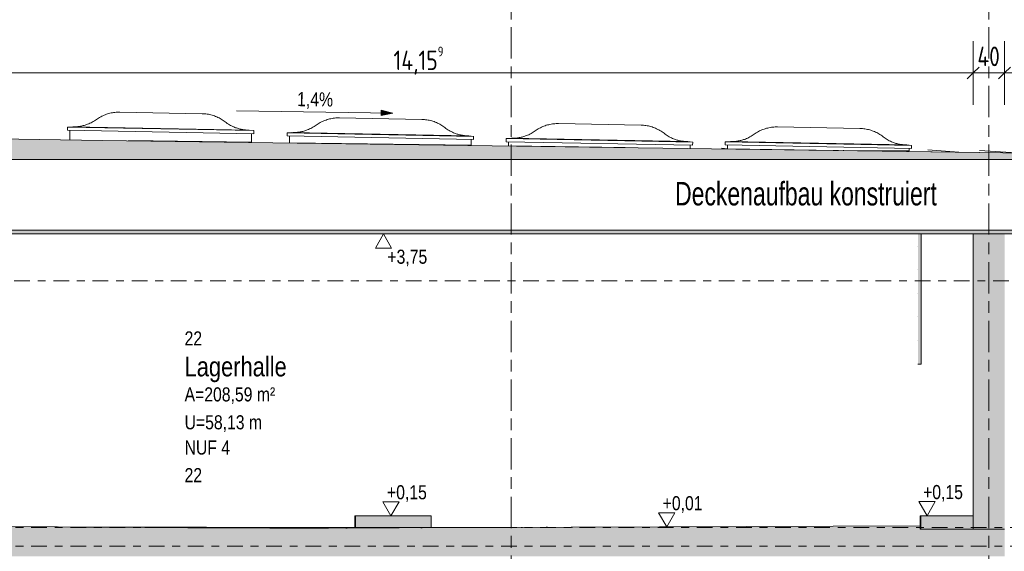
# Model space of a CAD drawing. Header units: metres. Extents: x -34 to 182, y -15 to 869.
# Tile 26 of 46: x 45 to 58, y -3 to 4. Entities that reach past the tile are written whole.
import ezdxf

# ---------------------------------------------------------------- set-up
doc = ezdxf.new("R2010")
doc.units = ezdxf.units.M
doc.linetypes.add('_Ebene_', pattern=[0.4, 0.2, -0.1, 0, -0.1])
doc.linetypes.add('_Rasterlinie_', pattern=[0.75, 0.4, -0.1, 0.15, -0.1])
for name, color, linetype, lineweight in [('A_Bem', 7, 'Continuous', 5), ('A_Bem-100', 7, 'Continuous', 5), ('A_Ebenen', 130, 'Continuous', 5), ('A_Fenster', 45, 'Continuous', 5), ('A_Geschossdecken', 7, 'Continuous', 5), ('A_Geschossdecken_Oberflächenschraffur', 7, 'Continuous', 5), ('A_Geschossdecken_Schraffur', 7, 'Continuous', 5), ('A_Hoehenkoten', 124, 'Continuous', 5), ('A_Linien_Feine Linien', 7, 'Continuous', 5), ('A_Notizen', 130, 'Continuous', 5), ('A_Raster', 128, 'Continuous', 5), ('A_Raum-Txt', 16, 'Continuous', 5), ('A_Wand', 244, 'Continuous', 5), ('A_Wand_Schraff', 1, 'Continuous', 5), ('A_Wände_Oberflächenschraffur', 244, 'Continuous', 5), ('Neigungskoten', 130, 'Continuous', 5)]:
    doc.layers.add(name, color=color, linetype=linetype, lineweight=lineweight)
doc.styles.add('Arial', font='arial.ttf', dxfattribs={"width": 0.8, "height": 0.18})
doc.styles.add('Arial_1', font='arial.ttf', dxfattribs={"width": 0.7, "height": 0.3})
doc.styles.add('Arial_B', font='txt', dxfattribs={"width": 0.8, "height": 0.25})
doc.styles.add('ISOCPEUR_1', font='isocpeur.ttf', dxfattribs={"width": 0.8, "height": 0.25})
doc.dimstyles.new('BLB-Standard_2_5_Aussen', dxfattribs={"dimscale": 0.3048, "dimtxt": 0.248995, "dimasz": 0.492126, "dimexe": 1.32874, "dimexo": 0.0625, "dimgap": 0.032808, "dimtad": 1, "dimdec": 1, "dimlfac": 100, "dimrnd": 0.1, "dimdsep": 46, "dimtxsty": 'ISOCPEUR_1', "dimblk1": 'OBLIQUE', "dimblk2": 'OBLIQUE', "dimsah": 1, "dimcen": 0.09, "dimdle": 0.164042, "dimazin": 0, "dimtfac": 1, "dimtdec": 4, "dimtix": 1, "dimtmove": 0, "dimatfit": 3, "dimfxl": 1.32874, "dimfxlon": 1, "dimtvp": 1, "dimtolj": 1, "dimtzin": 0, "dimarcsym": 2})
doc.dimstyles.new('BLB-Standard_2_5_Aussen_1', dxfattribs={"dimscale": 0.3048, "dimtxt": 0.248995, "dimasz": 0.492126, "dimexe": 1.32874, "dimexo": 0.0625, "dimgap": 0.032808, "dimtad": 1, "dimrnd": 0.001, "dimzin": 0, "dimdsep": 46, "dimtxsty": 'ISOCPEUR_1', "dimblk1": 'OBLIQUE', "dimblk2": 'OBLIQUE', "dimsah": 1, "dimcen": 0.09, "dimdle": 0.164042, "dimazin": 0, "dimtfac": 1, "dimtdec": 4, "dimtix": 1, "dimtmove": 0, "dimatfit": 3, "dimfxl": 1.32874, "dimfxlon": 1, "dimtvp": 1, "dimtolj": 1, "dimtzin": 0, "dimarcsym": 2})
pattern_1 = [(359.884, (108.5855165, -2.928), (2.02458e-06, 0.00099999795), []), (90, (108.58552, -2.928), (-0.32, 0.001), [])]
pattern_2 = [(0.138, (108.6815165, -2.661), (-2.408552e-06, 0.0009999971), []), (90, (108.68152, -2.661), (-0.32, -0.001), [])]
pattern_3 = [(0, (56.78052, 18.796), (0, 0.3), [])]

# ---------------------------------------------------------------- blocks, each defined once
blk = doc.blocks.new('FE Dachkuppel rechteckig - 2320 x 1400-8069979-B2')
at = {"layer": 'A_Fenster', "color": 250, "lineweight": 9}
for p, q in [((-23.924, 2.492), (-24.977, 2.512)), ((-25.644, 2.32), (-25.645, 2.28)), ((-25.645, 2.28), (-23.265, 2.235)), ((-25.584, 2.324), (-25.644, 2.32)), ((-25.644, 2.32), (-25.644, 2.321)), ((-23.265, 2.275), (-25.644, 2.32)), ((-25.615, 2.28), (-25.617, 2.159)), ((-25.584, 2.324), (-25.584, 2.325)), ((-23.325, 2.282), (-25.584, 2.324)), ((-23.325, 2.282), (-23.325, 2.282)), ((-23.325, 2.282), (-23.265, 2.275)), ((-23.265, 2.276), (-23.265, 2.275)), ((-23.265, 2.275), (-23.265, 2.235)), ((-23.297, 2.127), (-23.295, 2.236))]:
    blk.add_line(p, q, dxfattribs=at)
for points, knots in [([(-25.275, 2.418), (-25.293, 2.405), (-25.32, 2.388), (-25.358, 2.369), (-25.385, 2.358), (-25.41, 2.349), (-25.432, 2.342), (-25.456, 2.336), (-25.479, 2.332), (-25.503, 2.328), (-25.534, 2.325), (-25.558, 2.324), (-25.574, 2.324)], [0, 0, 0, 0, 0.2, 0.3, 0.4, 0.475, 0.55, 0.625, 0.7, 0.775, 0.85, 1, 1, 1, 1]), ([(-24.977, 2.511), (-24.987, 2.512), (-25.008, 2.511), (-25.04, 2.509), (-25.072, 2.504), (-25.113, 2.496), (-25.154, 2.483), (-25.193, 2.466), (-25.231, 2.447), (-25.258, 2.43), (-25.275, 2.418)], [0, 0, 0, 0, 0.1, 0.2, 0.3, 0.4, 0.6, 0.7, 0.8, 1, 1, 1, 1]), ([(-23.925, 2.492), (-23.914, 2.491), (-23.893, 2.49), (-23.861, 2.487), (-23.83, 2.481), (-23.789, 2.471), (-23.749, 2.456), (-23.71, 2.438), (-23.673, 2.418), (-23.646, 2.4), (-23.63, 2.387)], [0, 0, 0, 0, 0.1, 0.2, 0.3, 0.4, 0.6, 0.7, 0.8, 1, 1, 1, 1]), ([(-23.63, 2.387), (-23.613, 2.374), (-23.587, 2.356), (-23.549, 2.335), (-23.523, 2.323), (-23.498, 2.313), (-23.476, 2.305), (-23.453, 2.298), (-23.429, 2.293), (-23.406, 2.288), (-23.374, 2.284), (-23.35, 2.282), (-23.335, 2.282)], [0, 0, 0, 0, 0.2, 0.3, 0.4, 0.475, 0.55, 0.625, 0.7, 0.775, 0.85, 1, 1, 1, 1])]:
    blk.add_open_spline(points, degree=3, knots=knots, dxfattribs=at)
blk = doc.blocks.new('FE Dachkuppel rechteckig - 2320 x 1400-8069983-B2')
at = {"layer": 'A_Fenster', "color": 250, "lineweight": 9}
for p, q in [((-21.119, 2.419), (-22.172, 2.439)), ((-22.839, 2.247), (-22.84, 2.207)), ((-22.84, 2.207), (-20.46, 2.162)), ((-22.779, 2.251), (-22.839, 2.247)), ((-22.839, 2.247), (-22.839, 2.248)), ((-20.46, 2.202), (-22.839, 2.247)), ((-22.81, 2.207), (-22.812, 2.12)), ((-22.779, 2.251), (-22.779, 2.252)), ((-20.52, 2.209), (-22.779, 2.251)), ((-20.52, 2.209), (-20.52, 2.209)), ((-20.52, 2.209), (-20.46, 2.202)), ((-20.492, 2.088), (-20.49, 2.163)), ((-20.46, 2.203), (-20.46, 2.202)), ((-20.46, 2.202), (-20.46, 2.162))]:
    blk.add_line(p, q, dxfattribs=at)
for points, knots in [([(-22.172, 2.438), (-22.182, 2.439), (-22.204, 2.438), (-22.235, 2.436), (-22.267, 2.431), (-22.308, 2.423), (-22.349, 2.41), (-22.388, 2.393), (-22.426, 2.374), (-22.453, 2.357), (-22.47, 2.345)], [0, 0, 0, 0, 0.1, 0.2, 0.3, 0.4, 0.6, 0.7, 0.8, 1, 1, 1, 1]), ([(-21.12, 2.419), (-21.109, 2.418), (-21.088, 2.417), (-21.056, 2.414), (-21.025, 2.408), (-20.984, 2.398), (-20.944, 2.383), (-20.905, 2.365), (-20.868, 2.345), (-20.841, 2.327), (-20.825, 2.314)], [0, 0, 0, 0, 0.1, 0.2, 0.3, 0.4, 0.6, 0.7, 0.8, 1, 1, 1, 1]), ([(-22.47, 2.345), (-22.488, 2.332), (-22.515, 2.315), (-22.553, 2.296), (-22.58, 2.285), (-22.605, 2.276), (-22.627, 2.269), (-22.651, 2.263), (-22.674, 2.258), (-22.698, 2.255), (-22.729, 2.252), (-22.753, 2.251), (-22.769, 2.251)], [0, 0, 0, 0, 0.2, 0.3, 0.4, 0.475, 0.55, 0.625, 0.7, 0.775, 0.85, 1, 1, 1, 1]), ([(-20.825, 2.314), (-20.808, 2.301), (-20.782, 2.283), (-20.744, 2.262), (-20.718, 2.25), (-20.693, 2.24), (-20.671, 2.232), (-20.648, 2.225), (-20.624, 2.22), (-20.601, 2.215), (-20.569, 2.211), (-20.546, 2.209), (-20.53, 2.209)], [0, 0, 0, 0, 0.2, 0.3, 0.4, 0.475, 0.55, 0.625, 0.7, 0.775, 0.85, 1, 1, 1, 1])]:
    blk.add_open_spline(points, degree=3, knots=knots, dxfattribs=at)
blk = doc.blocks.new('FE Dachkuppel rechteckig - 2320 x 1400-8069989-B2')
at = {"layer": 'A_Fenster', "color": 250, "lineweight": 9}
for p, q in [((-18.321, 2.346), (-19.374, 2.366)), ((-20.041, 2.174), (-20.042, 2.134)), ((-19.981, 2.178), (-20.041, 2.174)), ((-20.041, 2.174), (-20.041, 2.175)), ((-17.661, 2.129), (-20.041, 2.174)), ((-19.981, 2.178), (-19.981, 2.179)), ((-17.721, 2.136), (-19.981, 2.178)), ((-20.042, 2.134), (-17.662, 2.089)), ((-20.012, 2.134), (-20.013, 2.082)), ((-17.721, 2.136), (-17.721, 2.136)), ((-17.721, 2.136), (-17.661, 2.129)), ((-17.693, 2.049), (-17.692, 2.09)), ((-17.661, 2.129), (-17.662, 2.089)), ((-17.661, 2.13), (-17.661, 2.129))]:
    blk.add_line(p, q, dxfattribs=at)
for points, knots in [([(-19.672, 2.272), (-19.689, 2.259), (-19.716, 2.242), (-19.754, 2.223), (-19.781, 2.212), (-19.806, 2.203), (-19.829, 2.196), (-19.852, 2.19), (-19.876, 2.186), (-19.899, 2.182), (-19.931, 2.179), (-19.955, 2.178), (-19.971, 2.178)], [0, 0, 0, 0, 0.2, 0.3, 0.4, 0.475, 0.55, 0.625, 0.7, 0.775, 0.85, 1, 1, 1, 1]), ([(-19.373, 2.366), (-19.384, 2.366), (-19.405, 2.365), (-19.437, 2.363), (-19.468, 2.358), (-19.51, 2.35), (-19.551, 2.337), (-19.59, 2.32), (-19.628, 2.301), (-19.655, 2.284), (-19.672, 2.272)], [0, 0, 0, 0, 0.1, 0.2, 0.3, 0.4, 0.6, 0.7, 0.8, 1, 1, 1, 1]), ([(-18.321, 2.346), (-18.311, 2.345), (-18.29, 2.344), (-18.258, 2.341), (-18.227, 2.335), (-18.185, 2.325), (-18.145, 2.31), (-18.107, 2.292), (-18.069, 2.272), (-18.043, 2.254), (-18.026, 2.241)], [0, 0, 0, 0, 0.1, 0.2, 0.3, 0.4, 0.6, 0.7, 0.8, 1, 1, 1, 1]), ([(-18.026, 2.241), (-18.01, 2.228), (-17.983, 2.21), (-17.946, 2.189), (-17.919, 2.177), (-17.895, 2.167), (-17.872, 2.159), (-17.849, 2.152), (-17.826, 2.147), (-17.803, 2.142), (-17.771, 2.138), (-17.747, 2.136), (-17.731, 2.136)], [0, 0, 0, 0, 0.2, 0.3, 0.4, 0.475, 0.55, 0.625, 0.7, 0.775, 0.85, 1, 1, 1, 1])]:
    blk.add_open_spline(points, degree=3, knots=knots, dxfattribs=at)
blk = doc.blocks.new('FE Dachkuppel rechteckig - 2320 x 1400-V6-B2')
at = {"layer": 'A_Fenster', "color": 250, "lineweight": 9}
for p, q in [((-15.525, 2.303), (-16.577, 2.323)), ((-17.184, 2.136), (-17.245, 2.132)), ((-14.865, 2.087), (-17.245, 2.132)), ((-17.245, 2.132), (-17.245, 2.092)), ((-17.245, 2.132), (-17.245, 2.132)), ((-17.245, 2.092), (-14.866, 2.047)), ((-17.215, 2.091), (-17.216, 2.043)), ((-14.925, 2.093), (-17.184, 2.136)), ((-17.184, 2.136), (-17.184, 2.136)), ((-14.925, 2.094), (-14.925, 2.093)), ((-14.925, 2.093), (-14.865, 2.087)), ((-14.896, 2.016), (-14.896, 2.047)), ((-14.865, 2.087), (-14.866, 2.047)), ((-14.865, 2.087), (-14.865, 2.087))]:
    blk.add_line(p, q, dxfattribs=at)
for points, knots in [([(-16.577, 2.323), (-16.587, 2.323), (-16.609, 2.323), (-16.64, 2.32), (-16.672, 2.316), (-16.714, 2.307), (-16.754, 2.294), (-16.793, 2.278), (-16.831, 2.259), (-16.858, 2.242), (-16.876, 2.229)], [0, 0, 0, 0, 0.1, 0.2, 0.3, 0.4, 0.6, 0.7, 0.8, 1, 1, 1, 1]), ([(-15.525, 2.303), (-15.514, 2.303), (-15.493, 2.302), (-15.461, 2.298), (-15.43, 2.292), (-15.389, 2.282), (-15.349, 2.268), (-15.31, 2.25), (-15.273, 2.229), (-15.247, 2.211), (-15.23, 2.198)], [0, 0, 0, 0, 0.1, 0.2, 0.3, 0.4, 0.6, 0.7, 0.8, 1, 1, 1, 1]), ([(-16.876, 2.229), (-16.893, 2.217), (-16.92, 2.2), (-16.958, 2.181), (-16.985, 2.169), (-17.01, 2.16), (-17.033, 2.153), (-17.056, 2.148), (-17.079, 2.143), (-17.103, 2.139), (-17.135, 2.136), (-17.158, 2.135), (-17.174, 2.135)], [0, 0, 0, 0, 0.2, 0.3, 0.4, 0.475, 0.55, 0.625, 0.7, 0.775, 0.85, 1, 1, 1, 1]), ([(-15.23, 2.198), (-15.213, 2.185), (-15.187, 2.167), (-15.15, 2.146), (-15.123, 2.134), (-15.098, 2.124), (-15.076, 2.116), (-15.053, 2.11), (-15.03, 2.104), (-15.006, 2.1), (-14.975, 2.095), (-14.951, 2.093), (-14.935, 2.093)], [0, 0, 0, 0, 0.2, 0.3, 0.4, 0.475, 0.55, 0.625, 0.7, 0.775, 0.85, 1, 1, 1, 1])]:
    blk.add_open_spline(points, degree=3, knots=knots, dxfattribs=at)
blk = doc.blocks.new('Höhenkoten - leer-6237472-B2')
at = {"layer": 'A_Hoehenkoten'}
for p, q in [((-23.599, -6.765), (-23.806, -6.765)), ((-23.702, -6.945), (-23.806, -6.765)), ((-23.702, -6.945), (-23.599, -6.765))]:
    blk.add_line(p, q, dxfattribs=at)
blk = doc.blocks.new('DIMBLOCK194-B2')
at = {"layer": 'A_Bem-100'}
for p, q in [((57.886, 2.607), (57.886, 3.417)), ((60.203, 2.607), (60.203, 3.417)), ((57.836, 3.012), (60.253, 3.012)), ((57.886, 3.012), (57.886, 2.607)), ((60.203, 3.012), (60.203, 2.607))]:
    blk.add_line(p, q, dxfattribs=at)
at = {"layer": 'A_Bem-100', "lineweight": 9}
for p, q in [((57.886, 3.012), (57.961, 3.087)), ((60.203, 3.012), (60.278, 3.087)), ((57.886, 3.012), (57.811, 2.937)), ((60.203, 3.012), (60.128, 2.937))]:
    blk.add_line(p, q, dxfattribs=at)
at = {"layer": 'A_Bem-100', "color": 0, "insert": (58.78, 3.349), "char_height": 0.25, "width": 0.63639, "attachment_point": 1, "line_spacing_factor": 1.149209, "style": 'ISOCPEUR_1'}
blk.add_mtext('2,31\\A2\\H0.5x;\\S7^  ;\\H2x;', dxfattribs=at)
blk = doc.blocks.new('_Oblique')
at = {"color": 0, "linetype": 'ByBlock', "lineweight": -2}
blk.add_line((-0.5, -0.5), (0.5, 0.5), dxfattribs=at)
blk = doc.blocks.new('DIMBLOCK195-B2')
at = {"layer": 'A_Bem-100'}
for p, q in [((57.486, 2.607), (57.486, 3.417)), ((57.886, 2.607), (57.886, 3.417)), ((57.436, 3.012), (57.936, 3.012)), ((57.486, 3.012), (57.486, 2.607)), ((57.886, 3.012), (57.886, 2.607))]:
    blk.add_line(p, q, dxfattribs=at)
at = {"layer": 'A_Bem-100', "lineweight": 9}
for p, q in [((57.486, 3.012), (57.561, 3.087)), ((57.886, 3.012), (57.961, 3.087)), ((57.486, 3.012), (57.411, 2.937)), ((57.886, 3.012), (57.811, 2.937))]:
    blk.add_line(p, q, dxfattribs=at)
at = {"layer": 'A_Bem-100', "color": 0, "insert": (57.539, 3.349), "char_height": 0.25, "width": 0.35255, "attachment_point": 1, "line_spacing_factor": 1.149209, "style": 'ISOCPEUR_1'}
blk.add_mtext('40', dxfattribs=at)
blk = doc.blocks.new('DIMBLOCK196-B2')
at = {"layer": 'A_Bem-100'}
for p, q in [((43.327, 2.607), (43.327, 3.417)), ((57.486, 2.607), (57.486, 3.417)), ((43.277, 3.012), (57.536, 3.012)), ((43.327, 3.012), (43.327, 2.607)), ((57.486, 3.012), (57.486, 2.607))]:
    blk.add_line(p, q, dxfattribs=at)
at = {"layer": 'A_Bem-100', "lineweight": 9}
for p, q in [((43.327, 3.012), (43.402, 3.087)), ((57.486, 3.012), (57.561, 3.087)), ((43.327, 3.012), (43.252, 2.937)), ((57.486, 3.012), (57.411, 2.937))]:
    blk.add_line(p, q, dxfattribs=at)
at = {"layer": 'A_Bem-100', "color": 0, "insert": (50.083, 3.349), "char_height": 0.25, "width": 0.77681, "attachment_point": 1, "line_spacing_factor": 1.149209, "style": 'ISOCPEUR_1'}
blk.add_mtext('14,15\\A2\\H0.5x;\\S9^  ;\\H2x;', dxfattribs=at)

msp = doc.modelspace()

# ---------------------------------------------------------------- hatches: boundary and pattern name
at = {"layer": 'A_Geschossdecken_Oberflächenschraffur'}
h = msp.add_hatch(dxfattribs=at)
h.set_pattern_fill('FP_64', color=9, style=0, pattern_type=2)
h.set_pattern_definition([(359.236, (51.5555165, 2.07), (-0.30195981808, 0.00502675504), [])])
h.paths.add_polyline_path([(59.9022, 1.9634), (59.8862, 1.9649), (52.1342, 2.0736), (45.3865, 2.1664), (46.7004, 2.1465), (59.885, 1.9636)], flags=0)
h = msp.add_hatch(dxfattribs=at)
h.set_pattern_fill('FP_37', color=9, style=0, pattern_type=2)
h.set_pattern_definition([(176.069, (51.413517, 2.085), (-0.58836119, 0.00033594), [])])
h.paths.add_polyline_path([(59.8862, 1.9649), (59.4445, 1.9768), (59.4439, 1.9735), (59.4323, 1.9718), (59.4388, 1.9712), (59.8381, 1.9656)], flags=0)
h.paths.add_polyline_path([(58.594, 1.9832), (58.5935, 2.0018), (57.9303, 2.0207), (56.6685, 2.0306), (56.6682, 2.0161), (55.7675, 2.0232), (58.5913, 1.9832)], flags=0)
h.paths.add_polyline_path([(54.3483, 2.0433), (54.348, 2.0489), (53.8717, 2.0527), (53.8717, 2.05), (54.348, 2.0433)], flags=0)
h = msp.add_hatch(dxfattribs=at)
h.set_pattern_fill('FP_56', color=133, style=0, pattern_type=2)
h.set_pattern_definition(pattern_1)
h.paths.add_polyline_path([(48.6413, -2.8044), (49.0431, -2.8029), (49.5885, -2.7995), (49.5885, -2.7958), (45.63, -2.7878), (48.0704, -2.8016), (48.5035, -2.8025), (48.6408, -2.8044)], flags=0)
h.paths.add_polyline_path([(49.5985, -2.7995), (49.9067, -2.7976), (49.5985, -2.7982)], flags=0)
h = msp.add_hatch(dxfattribs=at)
h.set_pattern_fill('FP_56', color=133, style=0, pattern_type=2)
h.set_pattern_definition(pattern_1)
h.paths.add_polyline_path([(48.6413, -2.8044), (49.0431, -2.8029), (49.5885, -2.7995), (49.5885, -2.7958), (45.63, -2.7878), (48.0704, -2.8016), (48.5035, -2.8025), (48.6408, -2.8044)], flags=0)
h.paths.add_polyline_path([(49.5985, -2.7995), (49.9067, -2.7976), (49.5985, -2.7982)], flags=0)
h = msp.add_hatch(dxfattribs=at)
h.set_pattern_fill('FP_58', color=133, style=0, pattern_type=2)
h.set_pattern_definition(pattern_2)
h.paths.add_polyline_path([(48.8617, -2.8041), (49.0431, -2.8038), (49.5885, -2.8018), (49.5885, -2.7996), (48.9028, -2.8038)], flags=0)
h.paths.add_polyline_path([(49.5985, -2.8018), (52.6449, -2.7905), (50.5623, -2.7955), (50.5623, -2.7976), (49.8105, -2.7982), (49.5985, -2.7996)], flags=0)
h = msp.add_hatch(dxfattribs=at)
h.set_pattern_fill('FP_58', color=133, style=0, pattern_type=2)
h.set_pattern_definition(pattern_2)
h.paths.add_polyline_path([(48.8617, -2.8041), (49.0431, -2.8038), (49.5885, -2.8018), (49.5885, -2.7996), (48.9028, -2.8038)], flags=0)
h.paths.add_polyline_path([(49.5985, -2.8018), (52.6449, -2.7905), (50.5623, -2.7955), (50.5623, -2.7976), (49.8105, -2.7982), (49.5985, -2.7996)], flags=0)
at = {"layer": 'A_Geschossdecken_Schraffur', "lineweight": 9}
h = msp.add_hatch(color=253, dxfattribs=at)
h.paths.add_polyline_path([(42.9257, 0.9549), (70.7403, 0.9549), (70.7403, 2.2049), (68.662, 2.1528), (59.9022, 1.9634), (45.7948, 2.16), (42.9257, 2.2049), (42.9257, 1.2298)], flags=0)
h.paths.add_polyline_path([(63.0018, 1.0049), (43.3274, 1.0049), (43.3274, 1.9049), (70.6376, 1.9049), (70.6376, 1.0049), (64.8131, 1.0049)], flags=0)
for points in [[(49.5985, -2.7976), (50.5623, -2.7976), (50.5623, -2.6476), (49.5985, -2.6476)], [(57.4862, -2.8151), (57.4862, -2.6451), (56.819, -2.6451), (56.819, -2.8151)], [(57.8862, -3.1651), (57.8862, -2.8151), (43.1256, -2.8151), (43.1256, -3.1651), (57.8509, -3.1651)], [(56.809, -2.8151), (56.809, -2.7751), (48.6274, -2.8044), (48.5035, -2.8025), (48.0453, -2.8015), (43.26, -2.7751), (43.26, -2.8151), (53.9455, -2.8151)]]:
    msp.add_hatch(color=253, dxfattribs=at).paths.add_polyline_path(points, flags=0)
at = {"layer": 'A_Wand_Schraff', "lineweight": 9}
for points in [[(56.8208, -0.7101), (56.8208, 0.9549), (56.7808, 0.9549), (56.7808, -0.7101)], [(57.8862, -2.8151), (57.8862, 0.9549), (57.4862, 0.9549), (57.4862, -2.8151), (57.568, -2.8151)], [(49.5885, -2.8018), (49.5985, -2.8018), (49.5985, -2.6476), (49.5885, -2.6476)], [(56.819, -2.7951), (56.819, -2.6451), (56.809, -2.6451), (56.809, -2.7951)]]:
    msp.add_hatch(color=253, dxfattribs=at).paths.add_polyline_path(points, flags=0)
at = {"layer": 'A_Wände_Oberflächenschraffur'}
h = msp.add_hatch(dxfattribs=at)
h.set_pattern_fill('FP_69', color=8, style=0, pattern_type=2)
h.set_pattern_definition(pattern_3)
h.paths.add_polyline_path([(56.7808, -0.7101), (56.7808, 0.9549), (56.778, 0.9549), (56.778, -0.7101)], flags=0)
h = msp.add_hatch(dxfattribs=at)
h.set_pattern_fill('FP_69', color=8, style=0, pattern_type=2)
h.set_pattern_definition(pattern_3)
h.paths.add_polyline_path([(56.7808, -0.7101), (56.7808, 0.9549), (56.778, 0.9549), (56.778, -0.7101)], flags=0)
at = {"layer": 'Neigungskoten'}
msp.add_hatch(color=256, dxfattribs=at).paths.add_polyline_path([(50.0757, 2.4995), (49.9262, 2.5348), (49.9252, 2.4683)], flags=0)

# ---------------------------------------------------------------- linework, layer by layer
at = {"layer": 'A_Ebenen', "color": 170, "linetype": '_Ebene_', "lineweight": 9}
for p, q in [((98.1569, 0.9549), (38.7395, 0.9549)), ((38.7395, 0.3549), (98.1569, 0.3549)), ((98.1569, -2.7951), (40.0095, -2.7951)), ((98.1569, -3.0351), (40.0095, -3.0351))]:
    msp.add_line(p, q, dxfattribs=at)
at = {"layer": 'A_Geschossdecken', "color": 250, "lineweight": 9}
for p, q in [((46.3606, 2.1512), (43.1457, 2.2015)), ((57.568, 1.9957), (46.3606, 2.1512)), ((46.7004, 2.149), (48.267, 2.1272)), ((48.7528, 2.1205), (51.0726, 2.0883)), ((51.5518, 2.0817), (53.0398, 2.061)), ((54.3484, 2.0489), (54.3483, 2.0433)), ((54.3483, 2.0429), (55.7675, 2.0232)), ((55.7675, 2.0232), (56.6682, 2.0161)), ((55.7675, 2.0232), (58.594, 1.9832)), ((42.9257, 0.9549), (70.6809, 0.9549)), ((50.5623, -2.6476), (49.5985, -2.6476)), ((50.5623, -2.7976), (50.5623, -2.6476)), ((57.4862, -2.6451), (56.819, -2.6451)), ((57.4862, -2.8151), (57.4862, -2.6451)), ((48.0699, -2.8016), (45.0149, -2.7843)), ((48.5035, -2.8025), (48.0453, -2.8015)), ((48.6274, -2.8044), (48.5035, -2.8025)), ((48.5035, -2.8025), (48.6413, -2.8044)), ((49.0431, -2.8038), (48.6274, -2.8044)), ((49.5885, -2.7996), (48.8617, -2.8041)), ((56.809, -2.7751), (49.0431, -2.8038)), ((49.5985, -2.7976), (50.5623, -2.7976)), ((49.7269, -2.7987), (49.5985, -2.7995)), ((56.809, -2.8151), (56.809, -2.7951)), ((57.8862, -2.8151), (56.809, -2.8151)), ((56.819, -2.7951), (56.819, -2.8151))]:
    msp.add_line(p, q, dxfattribs=at)
at = {"layer": 'A_Linien_Feine Linien'}
for p, q in [((70.6376, 1.9049), (43.3274, 1.9049)), ((43.3274, 1.0049), (70.6376, 1.0049))]:
    msp.add_line(p, q, dxfattribs=at)
at = {"layer": 'A_Raster', "linetype": '_Rasterlinie_', "lineweight": 9}
for p, q in [((51.586, -13.3036), (51.586, 13.0853)), ((57.686, -13.3036), (57.686, 13.0853))]:
    msp.add_line(p, q, dxfattribs=at)
at = {"layer": 'A_Wand', "color": 250, "lineweight": 9}
for p, q in [((56.8208, -0.7101), (56.8208, 0.9549)), ((57.4862, 0.9549), (57.4862, -2.6451)), ((56.7808, -0.7101), (56.8208, -0.7101)), ((49.5985, -2.6476), (49.5885, -2.6476)), ((49.5885, -2.6476), (49.5885, -2.8018)), ((49.5985, -2.8018), (49.5985, -2.6476)), ((56.809, -2.6451), (56.809, -2.7951)), ((56.819, -2.6451), (56.809, -2.6451)), ((56.819, -2.7951), (56.819, -2.6451)), ((56.809, -2.7951), (56.819, -2.7951))]:
    msp.add_line(p, q, dxfattribs=at)
at = {"layer": 'Neigungskoten'}
for p, q in [((48.0759, 2.5272), (50.0757, 2.4995)), ((49.9262, 2.5348), (49.9252, 2.4683)), ((50.0757, 2.4995), (49.9262, 2.5348)), ((49.9252, 2.4683), (50.0757, 2.4995))]:
    msp.add_line(p, q, dxfattribs=at)

# ---------------------------------------------------------------- block references
at = {"layer": 'A_Fenster', "color": 250, "lineweight": 9}
for name in ['FE Dachkuppel rechteckig - 2320 x 1400-8069979-B2', 'FE Dachkuppel rechteckig - 2320 x 1400-8069983-B2', 'FE Dachkuppel rechteckig - 2320 x 1400-8069989-B2', 'FE Dachkuppel rechteckig - 2320 x 1400-V6-B2']:
    msp.add_blockref(name, (71.5645, 0), dxfattribs=at)
at = {"layer": 'A_Hoehenkoten', "extrusion": (0, 0, -1), "rotation": 180}
msp.add_blockref('Höhenkoten - leer-6237472-B2', (-73.6571, -5.9902), dxfattribs=at)
at = {"layer": 'A_Hoehenkoten'}
for p in [(73.7525, 4.2975), (80.599, 4.3), (77.2733, 4.158)]:
    msp.add_blockref('Höhenkoten - leer-6237472-B2', p, dxfattribs=at)

# ---------------------------------------------------------------- texts
at = {"layer": 'A_Hoehenkoten', "char_height": 0.18, "width": 0.601593, "attachment_point": 1, "line_spacing_factor": 0.941778, "style": 'Arial'}
for s, insert in [('+3,75', (50.0046, 0.7542)), ('+0,15', (49.9994, -2.2554)), ('+0,15', (56.8459, -2.2529)), ('+0,01', (53.5202, -2.3949))]:
    msp.add_mtext(s, dxfattribs=dict(at, insert=insert))
at = {"layer": 'A_Notizen', "color": 7, "insert": (53.6789, 1.6198), "char_height": 0.3, "width": 4.130294, "attachment_point": 1, "style": 'Arial_1'}
msp.add_mtext('Deckenaufbau konstruiert', dxfattribs=at)
at = {"layer": 'A_Raum-Txt', "attachment_point": 1}
for s, insert, char_height, width, style in [('22', (47.4145, -0.2894), 0.18, 0.269367, 'Arial'), ('Lagerhalle', (47.4145, -0.6149), 0.25, 1.68675, 'Arial_B'), ('A=208,59 m²', (47.4145, -1.0047), 0.18, 1.378902, 'Arial'), ('U=58,13 m', (47.4145, -1.3614), 0.18, 1.180084, 'Arial'), ('NUF 4', (47.4145, -1.684), 0.18, 0.692658, 'Arial'), ('22', (47.4145, -2.0366), 0.18, 0.269367, 'Arial')]:
    msp.add_mtext(s, dxfattribs=dict(at, insert=insert, char_height=char_height, width=width, style=style))
at = {"layer": 'Neigungskoten', "color": 7, "insert": (48.8534, 2.7686), "char_height": 0.18, "width": 0.542095, "attachment_point": 1, "rotation": 359.20527, "line_spacing_factor": 0.941778, "style": 'Arial'}
msp.add_mtext('1,4%', dxfattribs=at)

# ---------------------------------------------------------------- dimensions: what is measured, and where the dimension line sits
at = {"layer": 'A_Bem'}
for base, p1, p2, text, override, picture, middle in [((57.4862, 3.0122), (43.3274, 2.6072), (57.4862, 2.6072), '\\A1;14,15\\Q;{\\A1;{\\H0.5x;\\S9^ ;}}', {"dimpost": '<>', "dimfxl": 14.158794}, 'DIMBLOCK196-B2', (50.4068, 3.1722)), ((60.2032, 3.0122), (57.8862, 2.6072), (60.2032, 2.6072), '\\A1;2,31\\Q;{\\A1;{\\H0.5x;\\S7^ ;}}', {"dimpost": '<>', "dimfxl": 2.317016}, 'DIMBLOCK194-B2', (59.0447, 3.1722))]:
    dim = msp.add_linear_dim(base=base, p1=p1, p2=p2, text=text, dimstyle='BLB-Standard_2_5_Aussen_1', override=override, dxfattribs=at)
    dim.commit()
    dim.dimension.update_dxf_attribs({"geometry": picture, "text_midpoint": middle})
dim = msp.add_linear_dim(base=(57.8862, 3.0122), p1=(57.4862, 2.6072), p2=(57.8862, 2.6072), dimstyle='BLB-Standard_2_5_Aussen', override={"dimpost": '<>', "dimfxl": 0.4}, dxfattribs=at)
dim.commit()
dim.dimension.update_dxf_attribs({"geometry": 'DIMBLOCK195-B2', "text_midpoint": (57.6862, 3.1472)})

doc.saveas('drawing.dxf')
